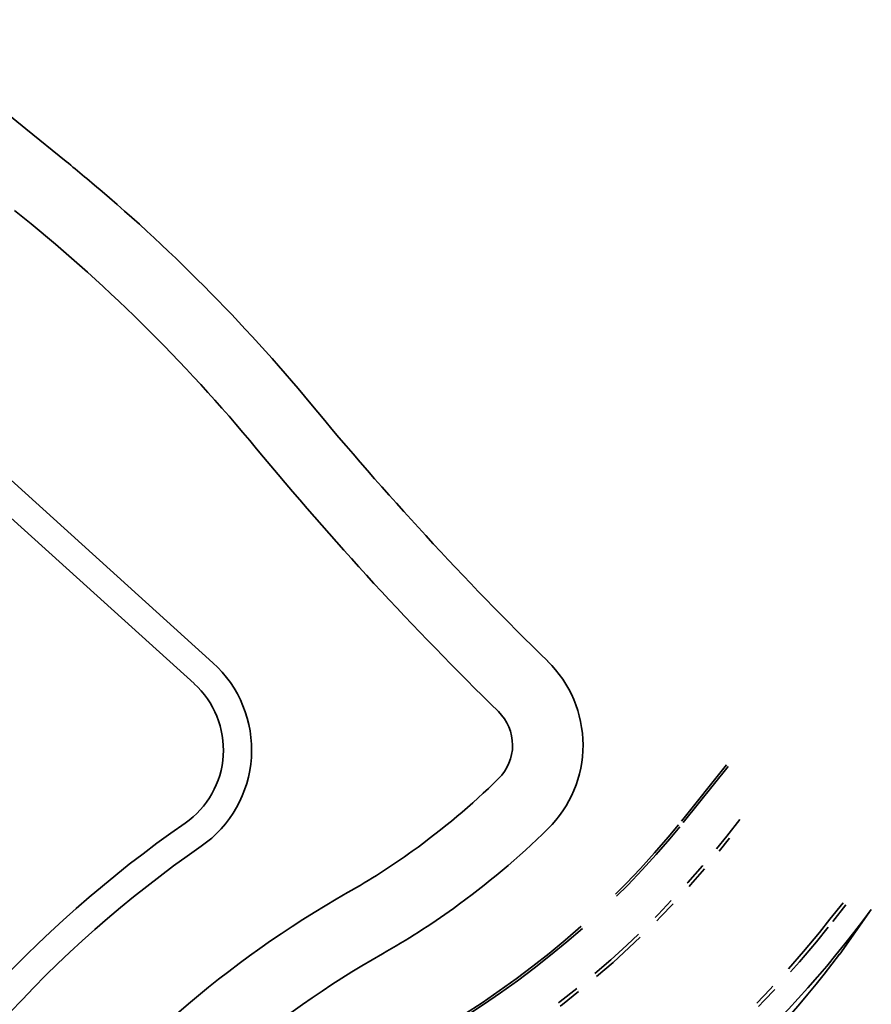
# Model space of a CAD drawing. Header units: metres. Extents: x 110548 to 110769, y 426573 to 426857.
# Tile 11 of 12: x 110631 to 110668, y 426809 to 426850. Entities that reach past the tile are written whole.
import ezdxf

# ---------------------------------------------------------------- set-up
doc = ezdxf.new("R2010")
doc.units = ezdxf.units.M
doc.linetypes.add('VH-OPSLUITBAND_100X200', pattern=[16, 8, -2, 4, -2])
doc.linetypes.add('VH-TROTTOIRBAND_130-150', pattern=[15, 5, -2, 2, -2, 2, -2])
for name, color, linetype, lineweight in [('N-WE-GW-TALUD-G', 90, 'Continuous', 35), ('N-WE-VH-KANTOPSLUITING_OPSLUITBAND_100X200-G', 150, 'VH-OPSLUITBAND_100X200', 35), ('N-WE-VH-KANTOPSLUITING_TROTTOIRBAND_130 150-G', 210, 'VH-TROTTOIRBAND_130-150', 35)]:
    doc.layers.add(name, color=color, linetype=linetype, lineweight=lineweight)

msp = doc.modelspace()

# ---------------------------------------------------------------- linework, layer by layer
at = {"layer": 'N-WE-GW-TALUD-G'}
for p, q in [((110625.97, 426850.459), (110631.703, 426845.81)), ((110631.703, 426845.81), (110633.425, 426844.413)), ((110633.425, 426844.413), (110633.514, 426844.341)), ((110627.752, 426833.842), (110639.673, 426823.063)), ((110626.949, 426832.95), (110638.869, 426822.173)), ((110667.716, 426812.558), (110666.369, 426810.653))]:
    msp.add_line(p, q, dxfattribs=at)
for centre, radius, start, end in [((110586.881, 426787.012), 73.9, 50.08004, 50.87478), ((110586.881, 426787.012), 73.9, 39.57676, 50.08004), ((110586.793, 426786.93), 71.021, 39.58215, 51.27392), ((110751.981, 426923.481), 140.3, 219.57676, 225.66441), ((110751.981, 426923.481), 143.3, 219.57676, 225.66441), ((110636.32, 426819.354), 5, 304.7614, 47.8807), ((110650.436, 426819.554), 5, 314.5415, 45.6644), ((110636.32, 426819.354), 3.8, 304.7614, 47.8807), ((110650.436, 426819.554), 2, 314.5415, 45.6644), ((110630.095, 426840.224), 31, 305.6551, 314.5415), ((110667.394, 426774.58), 50.7, 124.7614, 151.3792), ((110630.095, 426840.224), 34, 305.6551, 314.5415), ((110667.394, 426774.58), 49.5, 124.7614, 151.3792), ((110630.095, 426840.224), 31, 299.6054, 305.6551), ((110667.394, 426774.58), 44.5, 119.6054, 164.8413), ((110630.095, 426840.224), 34, 299.6054, 305.6551), ((110630.168, 426840.138), 46.589, 299.5793, 323.7021), ((110667.394, 426774.58), 41.5, 119.6054, 163.7161), ((110627.86, 426839.839), 48.319, 302.2575, 322.8416)]:
    msp.add_arc(centre, radius, start, end, dxfattribs=at)
at = {"layer": 'N-WE-VH-KANTOPSLUITING_OPSLUITBAND_100X200-G'}
for p, q in [((110659.631, 426816.315), (110661.544, 426818.715)), ((110659.709, 426816.252), (110661.62, 426818.65))]:
    msp.add_line(p, q, dxfattribs=at)
for radius, end in [(38.001, 321.0096), (38.101, 321.0101)]:
    msp.add_arc((110630.094, 426840.225), radius, 299.6056, end, dxfattribs=at)
at = {"layer": 'N-WE-VH-KANTOPSLUITING_TROTTOIRBAND_130 150-G', "ltscale": 0.5}
for p, q in [((110661.556, 426815.678), (110662.115, 426816.383)), ((110661.116, 426815.13), (110661.556, 426815.678)), ((110661.233, 426815.036), (110661.674, 426815.585)), ((110666.516, 426812.842), (110665.957, 426812.137)), ((110666.634, 426812.749), (110666.074, 426812.044)), ((110665.957, 426812.137), (110665.51, 426811.577))]:
    msp.add_line(p, q, dxfattribs=at)
for centre, radius, start, end in [((110630.097, 426840.221), 39.897, 299.6046, 321.0311), ((110630.097, 426840.221), 40.047, 299.6046, 321.0319), ((110630.143, 426840.173), 45.632, 299.5843, 321.9446), ((110630.168, 426840.138), 45.439, 299.579, 321.0575)]:
    msp.add_arc(centre, radius, start, end, dxfattribs=at)

doc.saveas('drawing.dxf')
